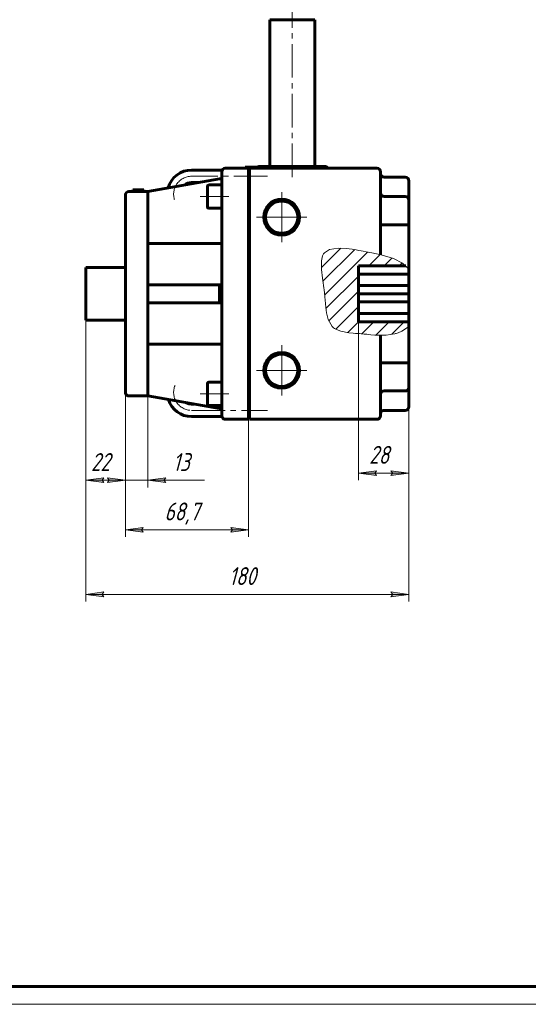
# Model space of a CAD drawing. Header units: millimetres. Extents: x 0 to 594, y 0 to 420.
# Tile 7 of 11: x 227 to 369, y 0 to 274. Entities that reach past the tile are written whole.
import ezdxf

# ---------------------------------------------------------------- set-up
doc = ezdxf.new("R2010")
doc.units = ezdxf.units.MM
for name, pattern in [('K5LT_AXLED', [13.875, 9.375, -1.5, 1.5, -1.5]), ('K5LT_BASIC', [0]), ('K5LT_THIN', [0]), ('K5LT_THIN_INCLUDED_TO_HATCHING', [0])]:
    doc.linetypes.add(name, pattern=pattern)
doc.layers.add('Системный слой', color=7, linetype='Continuous')
doc.layers.add('Системный слой (1)', color=251, linetype='Continuous', true_color=0x6c6c6c)
doc.styles.add('KDIMTEXTSTYLE', font='txt', dxfattribs={"width": 0.96, "oblique": 15, "height": 5})
doc.styles.add('KTEXTSTYLE', font='txt', dxfattribs={"width": 0.96, "height": 5})
doc.dimstyles.new('KDIMSTYLE (0.50)', dxfattribs={"dimtxt": 5, "dimasz": 1, "dimexe": 2, "dimexo": 0, "dimgap": 1, "dimtad": 1, "dimlfac": 2, "dimtxsty": 'KDIMTEXTSTYLE', "dimsah": 1, "dimcen": 0, "dimdle": 1, "dimadec": 0, "dimazin": 0, "dimtfac": 0.667, "dimtmove": 0, "dimatfit": 3, "dimfxl": 1, "dimtvp": 1, "dimtolj": 1, "dimtzin": 0, "dimarcsym": 0})

# ---------------------------------------------------------------- blocks, each defined once
blk = doc.blocks.new('U37')
at = {"layer": 'Системный слой (1)', "color": 143, "linetype": 'K5LT_BASIC', "lineweight": 60, "true_color": 0x33acca}
for p, q in [((297.09, 274.5), (303.34, 274.5)), ((303.34, 274.5), (309.59, 274.5))]:
    blk.add_line(p, q, dxfattribs=at)
blk = doc.blocks.new('U38')
at = {"layer": 'Системный слой (1)', "color": 143, "linetype": 'K5LT_BASIC', "lineweight": 60, "true_color": 0x33acca}
for p, q in [((335.83, 204.95), (335.83, 217.35)), ((335.83, 178.82), (335.83, 189.04))]:
    blk.add_line(p, q, dxfattribs=at)
blk = doc.blocks.new('U39')
at = {"layer": 'Системный слой (1)', "color": 7, "linetype": 'K5LT_THIN_INCLUDED_TO_HATCHING', "lineweight": 18, "true_color": 0xffffff}
for p, q in [((311.76, 208.63), (311.46, 207.3)), ((312.04, 209.18), (311.76, 208.63)), ((312.2, 209.42), (312.04, 209.18)), ((312.3, 209.54), (312.2, 209.42)), ((313.7, 210.44), (312.3, 209.54)), ((316.15, 210.81), (313.7, 210.44)), ((318.37, 210.7), (316.15, 210.81)), ((319.99, 210.49), (318.37, 210.7)), ((321.11, 210.31), (319.99, 210.49)), ((321.91, 210.17), (321.11, 210.31)), ((322.52, 210.06), (321.91, 210.17)), ((323.1, 209.94), (322.52, 210.06)), ((323.9, 209.79), (323.1, 209.94)), ((324.48, 209.67), (323.9, 209.79)), ((324.77, 209.61), (324.48, 209.67)), ((325.52, 209.46), (324.77, 209.61)), ((328.12, 208.92), (325.52, 209.46)), ((331.54, 207.92), (328.12, 208.92)), ((311.46, 207.3), (311.46, 204.86)), ((334.02, 206.64), (331.54, 207.92)), ((335.83, 204.95), (334.02, 206.64)), ((311.46, 204.86), (311.74, 202.44)), ((311.74, 202.44), (311.93, 201.12)), ((311.93, 201.12), (312.04, 200.36)), ((312.04, 200.36), (312.12, 199.78)), ((312.12, 199.78), (312.2, 199.17)), ((312.2, 199.17), (312.31, 198.36)), ((312.31, 198.36), (312.35, 197.97)), ((312.35, 197.97), (312.38, 197.71)), ((312.38, 197.71), (312.43, 197.2)), ((312.43, 197.2), (312.51, 196.28)), ((312.51, 196.28), (312.59, 195.37)), ((312.59, 195.37), (312.69, 194.26)), ((312.69, 194.26), (312.88, 192.79)), ((312.88, 192.79), (313.33, 190.88)), ((313.33, 190.88), (314.41, 188.99)), ((314.41, 188.99), (314.75, 188.67)), ((314.75, 188.67), (314.87, 188.58)), ((314.87, 188.58), (315.11, 188.41)), ((315.11, 188.41), (315.66, 188.1)), ((315.66, 188.1), (316.91, 187.64)), ((316.91, 187.64), (319.14, 187.23)), ((319.14, 187.23), (320.34, 187.11)), ((320.34, 187.11), (320.96, 187.05)), ((320.96, 187.05), (321.29, 187.03)), ((321.29, 187.03), (321.52, 187.01)), ((321.52, 187.01), (321.76, 186.99)), ((321.76, 186.99), (322.08, 186.97)), ((322.08, 186.97), (322.55, 186.93)), ((322.55, 186.93), (322.8, 186.91)), ((322.8, 186.91), (322.99, 186.9)), ((322.99, 186.9), (323.36, 186.86)), ((323.36, 186.86), (324.1, 186.79)), ((324.1, 186.79), (325.24, 186.68)), ((325.24, 186.68), (326.34, 186.59)), ((329.46, 186.53), (331.92, 186.93)), ((331.92, 186.93), (332.06, 186.97)), ((332.06, 186.97), (332.32, 187.05)), ((332.32, 187.05), (332.84, 187.23)), ((332.84, 187.23), (333.86, 187.67)), ((333.86, 187.67), (335.69, 188.91)), ((335.69, 188.91), (335.83, 189.04)), ((326.34, 186.59), (327.67, 186.51)), ((327.67, 186.51), (329.46, 186.53))]:
    blk.add_line(p, q, dxfattribs=at)
blk = doc.blocks.new('U40')
at = {"layer": 'Системный слой (1)', "color": 30, "linetype": 'K5LT_AXLED', "lineweight": 18, "true_color": 0xff8000}
for q in [(300.39, 183.73), (293.39, 176.73), (307.39, 176.73), (300.39, 169.73)]:
    blk.add_line((300.39, 176.73), q, dxfattribs=at)
blk = doc.blocks.new('U41')
at = {"layer": 'Системный слой (1)', "color": 30, "linetype": 'K5LT_AXLED', "lineweight": 18, "true_color": 0xff8000}
for q in [(300.39, 226.44), (293.39, 219.44), (307.39, 219.44), (300.39, 212.44)]:
    blk.add_line((300.39, 219.44), q, dxfattribs=at)
blk = doc.blocks.new('D11')
at = {"layer": 'Системный слой (1)', "color": 7, "linetype": 'K5LT_THIN', "lineweight": 18, "true_color": 0xffffff}
for p, q in [((321.83, 192.59), (321.83, 146.09)), ((335.83, 192.59), (335.83, 146.09))]:
    blk.add_line(p, q, dxfattribs=at)
blk.add_wipeout([(324.75, 149.09), (324.75, 156.48), (332.59, 156.48), (332.59, 149.09)]).dxf.layer = 'Системный слой (1)'
at = {"layer": 'Системный слой (1)'}
for points in [[(326.83, 147.44), (326.33, 148.09), (326.83, 148.75), (321.83, 148.09)], [(335.83, 148.09), (330.83, 148.75), (331.33, 148.09), (330.83, 147.44)]]:
    blk.add_hatch(color=7, dxfattribs=at).paths.add_polyline_path(points)
at = {"layer": 'Системный слой (1)', "color": 7, "linetype": 'K5LT_THIN', "lineweight": 18, "true_color": 0xffffff}
for p, q in [((321.83, 148.09), (326.83, 148.75)), ((326.83, 148.75), (326.33, 148.09)), ((331.33, 148.09), (330.83, 148.75)), ((330.83, 148.75), (335.83, 148.09)), ((326.83, 147.44), (321.83, 148.09)), ((321.83, 148.09), (335.83, 148.09)), ((326.33, 148.09), (326.83, 147.44)), ((335.83, 148.09), (330.83, 147.44)), ((330.83, 147.44), (331.33, 148.09))]:
    blk.add_line(p, q, dxfattribs=at)
at = {"layer": 'Системный слой (1)', "color": 7, "insert": (324.75, 155.68), "char_height": 5, "attachment_point": 1, "style": 'KTEXTSTYLE'}
blk.add_mtext('\\fArial|b0|c204|p34;\\H5.0;\\W1.000;\\Q15;\\fGOST Type AU|b0|i0|c204|p34;\\Q15;\\W0.960;28', dxfattribs=at)
blk = doc.blocks.new('KDIMARROW_01')
at = {"layer": 'Системный слой'}
blk.add_hatch(color=0, dxfattribs=at).paths.add_polyline_path([(-5, -0.66), (0, 0), (-5, 0.66), (-4.5, 0)])
at = {"layer": 'Системный слой', "color": 0, "linetype": 'K5LT_THIN', "lineweight": 18}
for p, q in [((-4.5, 0), (-5, 0.66)), ((-5, 0.66), (0, 0)), ((0, 0), (-5, -0.66)), ((-5, -0.66), (-4.5, 0))]:
    blk.add_line(p, q, dxfattribs=at)
at = {"layer": 'Системный слой (1)', "color": 0, "linetype": 'K5LT_THIN', "lineweight": 18}
blk.add_line((507.71, 198.09), (507.21, 198.09), dxfattribs=at)
blk = doc.blocks.new('D12')
at = {"layer": 'Системный слой (1)'}
for points in [[(251.83, 145.44), (256.83, 146.09), (251.83, 146.75), (252.33, 146.09)], [(267.58, 146.09), (268.08, 146.75), (263.08, 146.09), (268.08, 145.44)]]:
    blk.add_hatch(color=7, dxfattribs=at).paths.add_polyline_path(points)
at = {"layer": 'Системный слой (1)', "color": 7, "linetype": 'K5LT_THIN', "lineweight": 18, "true_color": 0xffffff}
for p, q in [((256.83, 175.59), (256.83, 144.09)), ((263.08, 175.59), (263.08, 144.09)), ((256.83, 146.09), (249.83, 146.09)), ((256.83, 146.09), (251.83, 146.75)), ((251.83, 146.75), (252.33, 146.09)), ((252.33, 146.09), (251.83, 145.44)), ((251.83, 145.44), (256.83, 146.09)), ((256.83, 146.09), (263.08, 146.09)), ((268.08, 146.75), (263.08, 146.09)), ((263.08, 146.09), (268.08, 145.44)), ((263.08, 146.09), (268.08, 146.09)), ((267.58, 146.09), (268.08, 146.75)), ((268.08, 145.44), (267.58, 146.09))]:
    blk.add_line(p, q, dxfattribs=at)
blk.add_wipeout([(270.08, 147.09), (270.08, 154.48), (276.65, 154.48), (276.65, 147.09)]).dxf.layer = 'Системный слой (1)'
for p, q in [((263.08, 146.09), (270.08, 146.09)), ((268.08, 146.09), (278.93, 146.09))]:
    blk.add_line(p, q, dxfattribs=at)
at = {"layer": 'Системный слой (1)', "color": 7, "insert": (270.08, 153.68), "char_height": 5, "attachment_point": 1, "style": 'KTEXTSTYLE'}
blk.add_mtext('\\fArial|b0|c204|p34;\\H5.0;\\W1.000;\\Q15;\\fGOST Type AU|b0|i0|c204|p34;\\Q15;\\W0.960;13', dxfattribs=at)
blk = doc.blocks.new('D13')
at = {"layer": 'Системный слой (1)'}
for points in [[(261.83, 131.64), (261.33, 132.3), (261.83, 132.96), (256.83, 132.3)], [(291.18, 132.3), (286.18, 132.96), (286.68, 132.3), (286.18, 131.64)]]:
    blk.add_hatch(color=7, dxfattribs=at).paths.add_polyline_path(points)
at = {"layer": 'Системный слой (1)', "color": 7, "linetype": 'K5LT_THIN', "lineweight": 18, "true_color": 0xffffff}
for p, q in [((256.83, 175.59), (256.83, 130.3)), ((291.18, 170.59), (291.18, 130.3)), ((256.83, 132.3), (261.83, 132.96)), ((261.83, 131.64), (256.83, 132.3)), ((261.83, 132.96), (261.33, 132.3)), ((261.33, 132.3), (261.83, 131.64)), ((286.68, 132.3), (286.18, 132.96)), ((286.18, 132.96), (291.18, 132.3)), ((291.18, 132.3), (286.18, 131.64)), ((286.18, 131.64), (286.68, 132.3))]:
    blk.add_line(p, q, dxfattribs=at)
blk.add_wipeout([(267.74, 133.3), (267.74, 140.68), (279.77, 140.68), (279.77, 133.3)]).dxf.layer = 'Системный слой (1)'
blk.add_line((256.83, 132.3), (291.18, 132.3), dxfattribs=at)
at = {"layer": 'Системный слой (1)', "color": 7, "insert": (267.74, 139.89), "char_height": 5, "attachment_point": 1, "style": 'KTEXTSTYLE'}
blk.add_mtext('\\fArial|b0|c204|p34;\\H5.0;\\W1.000;\\Q15;\\fGOST Type AU|b0|i0|c204|p34;\\Q15;\\W0.960;68,7', dxfattribs=at)
blk = doc.blocks.new('D14')
at = {"layer": 'Системный слой (1)', "color": 7, "linetype": 'K5LT_THIN', "lineweight": 18, "true_color": 0xffffff}
for p, q in [((245.83, 190.72), (245.83, 144.09)), ((256.83, 190.72), (256.83, 144.09))]:
    blk.add_line(p, q, dxfattribs=at)
blk.add_wipeout([(247.25, 147.09), (247.25, 154.48), (255.09, 154.48), (255.09, 147.09)]).dxf.layer = 'Системный слой (1)'
at = {"layer": 'Системный слой (1)'}
for points in [[(250.33, 146.09), (250.83, 146.75), (245.83, 146.09), (250.83, 145.44)], [(256.83, 146.09), (251.83, 146.75), (252.33, 146.09), (251.83, 145.44)]]:
    blk.add_hatch(color=7, dxfattribs=at).paths.add_polyline_path(points)
at = {"layer": 'Системный слой (1)', "color": 7, "linetype": 'K5LT_THIN', "lineweight": 18, "true_color": 0xffffff}
for p, q in [((245.83, 146.09), (250.83, 146.75)), ((250.83, 145.44), (245.83, 146.09)), ((256.83, 146.09), (245.83, 146.09)), ((250.83, 146.75), (250.33, 146.09)), ((250.33, 146.09), (250.83, 145.44)), ((252.33, 146.09), (251.83, 146.75)), ((251.83, 146.75), (256.83, 146.09)), ((256.83, 146.09), (251.83, 145.44)), ((251.83, 145.44), (252.33, 146.09))]:
    blk.add_line(p, q, dxfattribs=at)
at = {"layer": 'Системный слой (1)', "color": 7, "insert": (247.25, 153.68), "char_height": 5, "attachment_point": 1, "style": 'KTEXTSTYLE'}
blk.add_mtext('\\fArial|b0|c204|p34;\\H5.0;\\W1.000;\\Q15;\\fGOST Type AU|b0|i0|c204|p34;\\Q15;\\W0.960;22', dxfattribs=at)
blk = doc.blocks.new('D15')
at = {"layer": 'Системный слой (1)'}
for points in [[(250.83, 113.63), (250.33, 114.29), (250.83, 114.95), (245.83, 114.29)], [(330.83, 113.63), (335.83, 114.29), (330.83, 114.95), (331.33, 114.29)]]:
    blk.add_hatch(color=7, dxfattribs=at).paths.add_polyline_path(points)
at = {"layer": 'Системный слой (1)', "color": 7, "linetype": 'K5LT_THIN', "lineweight": 18, "true_color": 0xffffff}
for p, q in [((245.83, 194.2), (245.83, 112.29)), ((335.83, 175.41), (335.83, 112.29)), ((245.83, 114.29), (250.83, 114.95)), ((250.83, 113.63), (245.83, 114.29)), ((250.83, 114.95), (250.33, 114.29)), ((250.33, 114.29), (250.83, 113.63)), ((331.33, 114.29), (330.83, 114.95)), ((330.83, 114.95), (335.83, 114.29)), ((335.83, 114.29), (330.83, 113.63)), ((330.83, 113.63), (331.33, 114.29))]:
    blk.add_line(p, q, dxfattribs=at)
blk.add_wipeout([(285.69, 115.29), (285.69, 122.67), (295.56, 122.67), (295.56, 115.29)]).dxf.layer = 'Системный слой (1)'
blk.add_line((245.83, 114.29), (335.83, 114.29), dxfattribs=at)
at = {"layer": 'Системный слой (1)', "color": 7, "insert": (285.69, 121.88), "char_height": 5, "attachment_point": 1, "style": 'KTEXTSTYLE'}
blk.add_mtext('\\fArial|b0|c204|p34;\\H5.0;\\W1.000;\\Q15;\\fGOST Type AU|b0|i0|c204|p34;\\Q15;\\W0.960;180', dxfattribs=at)
blk = doc.blocks.new('U66')
at = {"color": 143, "linetype": 'K5LT_BASIC', "lineweight": 60, "true_color": 0x33acca}
blk.add_line((589, 5), (20, 5), dxfattribs=at)
at = {"color": 7, "linetype": 'K5LT_THIN', "lineweight": 18, "true_color": 0xffffff}
blk.add_line((594, 0), (0, 0), dxfattribs=at)

msp = doc.modelspace()

# ---------------------------------------------------------------- hatches: boundary and pattern name
at = {"layer": 'Системный слой (1)'}
h = msp.add_hatch(dxfattribs=at)
h.set_pattern_fill('', angle=45, style=0, pattern_type=0)
h.set_pattern_definition([(45, (0, 0), (-2.12132, 2.12132), [])])
h.paths.add_polyline_path([(321.8314, 205.8655), (334.98, 205.8655), (333.936, 206.6935), (331.5188, 207.9286), (328.0845, 208.9254), (325.4922, 209.4673), (324.7693, 209.6115), (324.4816, 209.6691), (323.9016, 209.785), (323.1028, 209.9429), (322.5227, 210.055), (321.9119, 210.1696), (321.1133, 210.3122), (319.986, 210.4948), (318.3742, 210.7008), (316.1493, 210.8115), (313.6968, 210.4417), (312.2974, 209.5382), (312.2041, 209.4238), (312.0353, 209.1786), (311.7647, 208.6258), (311.4602, 207.2957), (311.4602, 204.8596), (311.7379, 202.4355), (311.9278, 201.1164), (312.0385, 200.3565), (312.1199, 199.7845), (312.2037, 199.1683), (312.3053, 198.3563), (312.349, 197.9702), (312.3761, 197.7143), (312.4264, 197.2044), (312.509, 196.2837), (312.5875, 195.3699), (312.6925, 194.255), (312.8807, 192.7867), (313.3293, 190.8844), (314.4074, 188.9931), (314.7478, 188.6747), (314.8656, 188.5812), (315.114, 188.4059), (315.6585, 188.0991), (316.9116, 187.6384), (319.1435, 187.2268), (320.3447, 187.1052), (320.9624, 187.0546), (321.2933, 187.0292), (321.518, 187.0123), (321.7576, 186.9943), (322.0811, 186.9699), (322.5475, 186.9333), (322.799, 186.9124), (322.988, 186.8961), (323.3633, 186.8624), (324.1043, 186.792), (325.2433, 186.6823), (326.3426, 186.5882), (327.6695, 186.5137), (329.4585, 186.5348), (331.9246, 186.9325), (332.056, 186.9691), (332.3186, 187.0476), (332.841, 187.2257), (333.8611, 187.6683), (335.6937, 188.9129), (335.8314, 189.0423), (335.8314, 190.3092), (321.8314, 190.3092)])

# ---------------------------------------------------------------- linework, layer by layer
at = {"layer": 'Системный слой (1)', "color": 30, "linetype": 'K5LT_AXLED', "lineweight": 18, "true_color": 0xff8000}
for p, q in [((303.3361, 272.4955), (303.3361, 287.9955)), ((303.3361, 230.5873), (303.3361, 276.4953)), ((296.4638, 230.8373), (275.2849, 230.8373)), ((277.6814, 225.1723), (285.6814, 225.1723)), ((277.6814, 170.1903), (285.6814, 170.1903)), ((275.2849, 165.5873), (296.4638, 165.5873))]:
    msp.add_line(p, q, dxfattribs=at)
at = {"layer": 'Системный слой (1)', "color": 143, "linetype": 'K5LT_BASIC', "lineweight": 60, "true_color": 0x33acca}
for p, q in [((297.0861, 233.5873), (297.0861, 274.4953)), ((309.5861, 233.5873), (309.5861, 274.4953)), ((290.2078, 233.0873), (290.2078, 233.3373)), ((290.2078, 233.3373), (312.7078, 233.3373)), ((312.3361, 233.5873), (294.3361, 233.5873)), ((312.7078, 233.0873), (312.7078, 233.3373)), ((281.5211, 232.5873), (275.2849, 232.5873)), ((283.8154, 232.5873), (281.5211, 232.5873)), ((283.6814, 232.0873), (283.6814, 225.5873)), ((290.2078, 233.0873), (284.6814, 233.0873)), ((291.1814, 233.0873), (290.2078, 233.0873)), ((291.4314, 233.0873), (291.1814, 233.0873)), ((291.1814, 233.0873), (291.1814, 225.5873)), ((291.4314, 232.5873), (291.1814, 232.5873)), ((312.7078, 233.0873), (291.4314, 233.0873)), ((291.4314, 233.0873), (291.4314, 225.5873)), ((326.9314, 233.0873), (312.7078, 233.0873)), ((327.9314, 225.5873), (327.9314, 232.0873)), ((327.9314, 228.0901), (327.9314, 231.5873)), ((328.9314, 230.5873), (334.8314, 230.5873)), ((263.0814, 226.5873), (283.0814, 230.0873)), ((277.3671, 229.0873), (275.2849, 229.0873)), ((279.6814, 228.0223), (279.6814, 222.3223)), ((280.0814, 228.4223), (283.6814, 228.4223)), ((283.0814, 230.0873), (283.6814, 230.0873)), ((291.4314, 229.0873), (291.1814, 229.0873)), ((335.8314, 223.3986), (335.8314, 229.5873)), ((256.8314, 225.5873), (256.8314, 220.5873)), ((257.8314, 226.5873), (263.0814, 226.5873)), ((258.9447, 226.5873), (258.9447, 227.0873)), ((258.9447, 227.0873), (261.9447, 227.0873)), ((261.9447, 227.0873), (262.0079, 227.0873)), ((261.9447, 226.5873), (261.9447, 227.0873)), ((262.0079, 226.5873), (262.0079, 227.0873)), ((263.0814, 226.5873), (263.0814, 220.5873)), ((283.6814, 225.5873), (283.6814, 170.5873)), ((291.1814, 225.5873), (291.1814, 170.5873)), ((291.4314, 225.5873), (291.4314, 170.5873)), ((327.9314, 208.96), (327.9314, 225.5873)), ((328.9314, 225.1844), (334.8314, 225.1844)), ((335.8314, 223.878), (335.8314, 224.1844)), ((335.8314, 217.3525), (335.8314, 224.1844)), ((256.8314, 220.5873), (256.8314, 175.5873)), ((263.0814, 220.5873), (263.0814, 200.5873)), ((280.0814, 221.9223), (283.6814, 221.9223)), ((328.9314, 217.3222), (334.8314, 217.3222)), ((291.4314, 216.6842), (291.1814, 216.6842)), ((263.0814, 212.1163), (283.6814, 212.1163)), ((245.8314, 205.4513), (245.8314, 205.1584)), ((256.8314, 205.4513), (245.8314, 205.4513)), ((245.8314, 198.7945), (245.8314, 205.1584)), ((334.98, 205.8655), (321.8314, 205.8655)), ((321.8314, 205.8655), (321.8314, 190.3092)), ((321.8314, 203.5873), (335.8314, 203.5873)), ((335.8314, 203.5873), (335.8314, 204.9534)), ((335.8314, 200.3655), (335.8314, 203.5873)), ((263.0814, 200.5873), (263.0814, 195.5873)), ((263.0814, 200.5873), (283.0814, 200.5873)), ((283.0814, 200.5873), (283.6814, 200.5873)), ((283.0814, 195.5873), (283.0814, 200.5873)), ((245.8314, 198.7945), (245.8314, 197.3802)), ((321.8314, 200.3655), (335.8314, 200.3655)), ((321.8314, 198.0873), (335.8314, 198.0873)), ((335.8314, 198.0873), (335.8314, 200.3655)), ((335.8314, 195.8092), (335.8314, 198.0873)), ((245.8314, 191.0163), (245.8314, 197.3802)), ((263.0814, 195.5873), (263.0814, 175.5873)), ((263.0814, 195.5873), (283.0814, 195.5873)), ((283.0814, 195.5873), (283.6814, 195.5873)), ((321.8314, 195.8092), (335.8314, 195.8092)), ((335.8314, 192.5873), (335.8314, 195.8092)), ((321.8314, 192.5873), (335.8314, 192.5873)), ((335.8314, 190.3092), (335.8314, 192.5873)), ((245.8314, 191.0163), (245.8314, 190.7234)), ((256.8314, 190.7234), (245.8314, 190.7234)), ((321.8314, 190.3092), (335.8314, 190.3092)), ((335.8314, 190.3092), (335.8314, 189.0423)), ((263.0814, 184.0584), (283.6814, 184.0584)), ((327.9314, 170.5873), (327.9314, 186.5065)), ((291.4314, 179.4905), (291.1814, 179.4905)), ((328.9314, 178.8525), (334.8314, 178.8525)), ((335.8314, 171.9903), (335.8314, 178.8222)), ((256.8314, 175.5873), (256.8314, 170.5873)), ((263.0814, 175.5873), (263.0814, 169.5873)), ((279.6814, 173.0403), (279.6814, 167.3403)), ((280.0814, 173.4403), (283.6814, 173.4403)), ((283.6814, 170.5873), (283.6814, 164.0873)), ((291.1814, 170.5873), (291.1814, 163.0873)), ((291.4314, 170.5873), (291.4314, 163.0873)), ((327.9314, 164.0873), (327.9314, 170.5873)), ((328.9314, 170.9903), (334.8314, 170.9903)), ((335.8314, 166.5873), (335.8314, 172.7761)), ((335.8314, 171.9903), (335.8314, 172.2928)), ((257.8314, 169.5873), (263.0814, 169.5873)), ((263.0814, 169.5873), (283.0814, 166.0873)), ((327.9314, 164.5873), (327.9314, 168.0846)), ((275.2849, 167.3373), (275.9386, 167.3373)), ((280.0814, 166.9403), (283.6814, 166.9403)), ((283.0814, 166.0873), (283.6814, 166.0873)), ((291.1814, 167.3373), (291.4314, 167.3373)), ((328.9314, 165.5873), (334.8314, 165.5873)), ((275.2849, 163.8373), (281.5211, 163.8373)), ((281.5211, 163.8373), (283.7132, 163.8373)), ((284.6814, 163.0873), (291.1814, 163.0873)), ((291.1814, 163.8373), (291.4314, 163.8373)), ((291.4314, 163.0873), (326.9314, 163.0873))]:
    msp.add_line(p, q, dxfattribs=at)
for centre in [(300.3916, 219.4424), (300.3916, 176.7323)]:
    msp.add_circle(centre, 5, dxfattribs=at)
for centre, radius, start, end in [((294.3361, 232.5873), 1, 90, 131.409622), ((312.3361, 232.5873), 1, 30, 90), ((275.2849, 225.8373), 6.75, 90, 165.022375), ((284.6814, 232.0873), 1, 90, 180), ((326.9314, 232.0873), 1, 0, 90), ((328.9314, 231.5873), 1, 180, 270), ((334.8314, 229.5873), 1, 0, 90), ((275.2849, 225.8373), 3.25, 90, 128.930198), ((280.0814, 228.0223), 0.4, 90, 180), ((257.8314, 225.5873), 1, 90, 180), ((328.9314, 226.1844), 1, 180, 270), ((334.8314, 224.1844), 1, 0, 90), ((300.3916, 219.4424), 4.5, 90, 180), ((300.3916, 219.4424), 4.5, 180, 90), ((280.0814, 222.3223), 0.4, 180, 270), ((300.3916, 176.7323), 4.5, 180, 90), ((300.3916, 176.7323), 4.5, 90, 180), ((280.0814, 173.0403), 0.4, 90, 180), ((257.8314, 170.5873), 1, 180, 270), ((328.9314, 169.9903), 1, 90, 180), ((334.8314, 171.9903), 1, 270, 0), ((275.2849, 170.5873), 6.75, 197.304794, 270), ((275.2849, 170.5873), 3.25, 241.944658, 270), ((280.0814, 167.3403), 0.4, 180, 270), ((328.9314, 164.5873), 1, 90, 180), ((334.8314, 166.5873), 1, 270, 0), ((284.6814, 164.0873), 1, 180, 270), ((326.9314, 164.0873), 1, 270, 0)]:
    msp.add_arc(centre, radius, start, end, dxfattribs=at)
at = {"layer": 'Системный слой (1)', "color": 30, "linetype": 'K5LT_AXLED', "lineweight": 18, "true_color": 0xff8000}
for centre, start, end in [((275.2849, 225.8373), 90, 202.918312), ((275.2849, 170.5873), 157.081688, 270.000001)]:
    msp.add_arc(centre, 5, start, end, dxfattribs=at)
at = {"layer": 'Системный слой (1)', "color": 143, "linetype": 'K5LT_BASIC', "lineweight": 60, "true_color": 0x33acca}
for points, knots in [([(327.9314, 217.3683), (327.9314, 217.3682), (327.9314, 217.3682), (327.9318, 217.3596), (327.9525, 217.3521), (328.0325, 217.34), (328.0911, 217.3352), (328.2433, 217.3283), (328.336, 217.326), (328.5363, 217.3234), (328.638, 217.3228), (328.8075, 217.3223), (328.8694, 217.3222), (328.9314, 217.3222)], [-0.693730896, -0.693730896, -0.693730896, -0.693730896, -0.692989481, -0.692989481, -0.6108541, -0.6108541, -0.530348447, -0.530348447, -0.451429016, -0.451429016, -0.384262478, -0.384262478, -0.346448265, -0.346448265, -0.346448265, -0.346448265]), ([(335.8314, 217.3525), (335.8314, 217.3524), (335.8314, 217.3523), (335.8311, 217.3445), (335.8186, 217.3384), (335.7678, 217.3293), (335.7308, 217.3262), (335.6185, 217.3217), (335.5363, 217.3209), (335.3486, 217.3207), (335.2509, 217.3212), (335.0435, 217.3219), (334.9384, 217.3222), (334.8314, 217.3222)], [-0.722708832, -0.722708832, -0.722708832, -0.722708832, -0.721866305, -0.721866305, -0.649588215, -0.649588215, -0.580927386, -0.580927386, -0.496059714, -0.496059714, -0.425631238, -0.425631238, -0.360933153, -0.360933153, -0.360933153, -0.360933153]), ([(328.9314, 178.8525), (328.8244, 178.8525), (328.7195, 178.8523), (328.511, 178.851), (328.4119, 178.8499), (328.221, 178.8457), (328.1362, 178.8422), (328.0264, 178.8337), (327.9914, 178.8293), (327.9439, 178.819), (327.9317, 178.8131), (327.9314, 178.8065), (327.9314, 178.8065), (327.9314, 178.8064)], [-0.346256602, -0.346256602, -0.346256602, -0.346256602, -0.281709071, -0.281709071, -0.210787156, -0.210787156, -0.12508459, -0.12508459, -0.062854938, -0.062854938, 0, 0, 0.000740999, 0.000740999, 0.000740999, 0.000740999]), ([(335.8314, 178.8222), (335.8314, 178.8223), (335.8314, 178.8224), (335.8311, 178.8302), (335.8186, 178.8363), (335.7677, 178.8454), (335.7304, 178.8485), (335.6177, 178.853), (335.5356, 178.8538), (335.3483, 178.854), (335.2506, 178.8535), (335.0435, 178.8528), (334.9384, 178.8525), (334.8314, 178.8525)], [-0.722720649, -0.722720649, -0.722720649, -0.722720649, -0.721897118, -0.721897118, -0.649623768, -0.649623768, -0.580550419, -0.580550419, -0.495956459, -0.495956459, -0.425628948, -0.425628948, -0.360948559, -0.360948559, -0.360948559, -0.360948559])]:
    msp.add_open_spline(points, degree=3, knots=knots, dxfattribs=at)

# ---------------------------------------------------------------- block references
at = {"layer": 'Системный слой (1)'}
for name in ['U37', 'U41', 'U38', 'U39', 'U40']:
    msp.add_blockref(name, (0, 0), dxfattribs=at)

# ---------------------------------------------------------------- next in the draw order: dimensions: what is measured, and where the dimension line sits
at = {"layer": 'Системный слой (1)', "color": 7}
dim = msp.add_linear_dim(base=(321.8314, 148.0935), p1=(335.8314, 192.5873), p2=(321.8314, 192.5873), angle=180, dimstyle='KDIMSTYLE (0.50)', override={"dimexo": 0, "dimpost": '\\fGOST Type AU|b0|c204|p34;\\H5.0;\\W0.960;\\Q15;<>', "dimblk1": 'KDIMARROW_01', "dimblk2": 'KDIMARROW_01', "dimse1": 0, "dimse2": 0, "dimclrt": 7, "dimtol": 1, "dimtp": 0, "dimtm": 0, "dimtdec": 5, "dimtolj": 1}, dxfattribs=at)
dim.commit()
dim.dimension.update_dxf_attribs({"geometry": 'D11', "text_midpoint": (328.8314, 148.0935), "dimtype": 160})
dim = msp.add_linear_dim(base=(256.8314, 146.0935), p1=(263.0814, 175.5873), p2=(256.8314, 175.5873), dimstyle='KDIMSTYLE (0.50)', override={"dimexo": 0, "dimtoh": 1, "dimpost": '\\fGOST Type AU|b0|c204|p34;\\H5.0;\\W0.960;\\Q15;<>', "dimblk1": 'KDIMARROW_01', "dimblk2": 'KDIMARROW_01', "dimse1": 0, "dimse2": 0, "dimclrt": 7, "dimtol": 1, "dimtp": 0, "dimtm": 0, "dimtdec": 5, "dimtmove": 1, "dimtolj": 1}, dxfattribs=at)
dim.commit()
dim.dimension.update_dxf_attribs({"geometry": 'D12', "text_midpoint": (273.505, 146.0935), "dimtype": 160})

# ---------------------------------------------------------------- next in the draw order: dimensions: what is measured, and where the dimension line sits
dim = msp.add_linear_dim(base=(256.8314, 132.2999), p1=(291.1814, 170.5873), p2=(256.8314, 175.5873), dimstyle='KDIMSTYLE (0.50)', override={"dimexo": 0, "dimpost": '\\fGOST Type AU|b0|c204|p34;\\H5.0;\\W0.960;\\Q15;<>', "dimblk1": 'KDIMARROW_01', "dimblk2": 'KDIMARROW_01', "dimse1": 0, "dimse2": 0, "dimclrt": 7, "dimtol": 1, "dimtp": 0, "dimtm": 0, "dimtdec": 5, "dimtolj": 1}, dxfattribs=at)
dim.commit()
dim.dimension.update_dxf_attribs({"geometry": 'D13', "text_midpoint": (274.0064, 132.2999), "dimtype": 160})

# ---------------------------------------------------------------- next in the draw order: dimensions: what is measured, and where the dimension line sits
dim = msp.add_linear_dim(base=(256.8314, 146.0935), p1=(245.8314, 190.7234), p2=(256.8314, 190.7234), dimstyle='KDIMSTYLE (0.50)', override={"dimexo": 0, "dimpost": '\\fGOST Type AU|b0|c204|p34;\\H5.0;\\W0.960;\\Q15;<>', "dimblk1": 'KDIMARROW_01', "dimblk2": 'KDIMARROW_01', "dimse1": 0, "dimse2": 0, "dimclrt": 7, "dimtol": 1, "dimtp": 0, "dimtm": 0, "dimtdec": 5, "dimtolj": 1}, dxfattribs=at)
dim.commit()
dim.dimension.update_dxf_attribs({"geometry": 'D14', "text_midpoint": (251.3314, 146.0935), "dimtype": 160})

# ---------------------------------------------------------------- next in the draw order: dimensions: what is measured, and where the dimension line sits
dim = msp.add_linear_dim(base=(245.8314, 114.2916), p1=(335.8314, 175.4062), p2=(245.8314, 194.1983), dimstyle='KDIMSTYLE (0.50)', override={"dimexo": 0, "dimpost": '\\fGOST Type AU|b0|c204|p34;\\H5.0;\\W0.960;\\Q15;<>', "dimblk1": 'KDIMARROW_01', "dimblk2": 'KDIMARROW_01', "dimse1": 0, "dimse2": 0, "dimclrt": 7, "dimtol": 1, "dimtp": 0, "dimtm": 0, "dimtdec": 5, "dimtolj": 1}, dxfattribs=at)
dim.commit()
dim.dimension.update_dxf_attribs({"geometry": 'D15', "text_midpoint": (290.8314, 114.2916), "dimtype": 160})

# ---------------------------------------------------------------- next in the draw order: block references
msp.add_blockref('U66', (0, 0))

doc.saveas('drawing.dxf')
